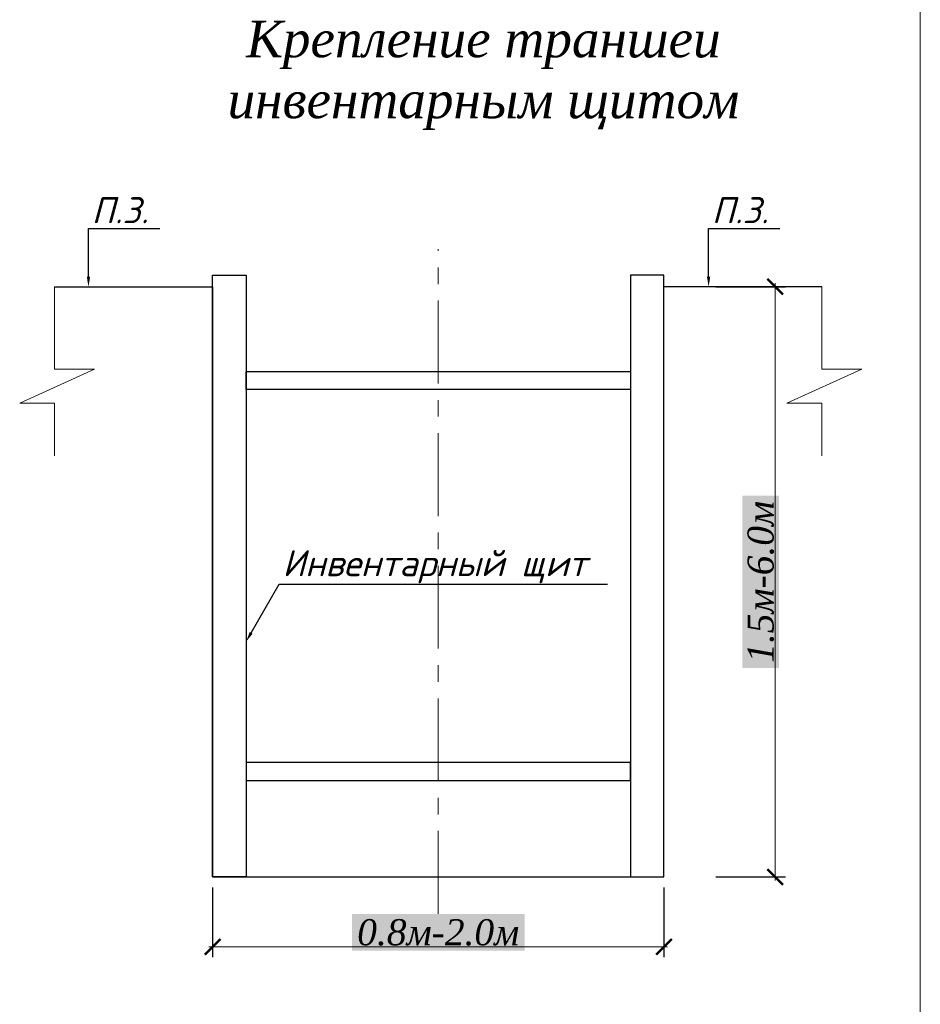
# Model space of a CAD drawing. Extents: x 0 to 362422, y 0 to 4201735.
# Tile 87 of 256: x 360886 to 360972, y 4199669 to 4199763. Entities that reach past the tile are written whole.
import ezdxf
from ezdxf import colors
from ezdxf.entities.mleader import LeaderData, LeaderLine
from ezdxf.math import Vec2, Vec3

# ---------------------------------------------------------------- set-up
doc = ezdxf.new("R2010")
doc.units = 0
doc.header["$LTSCALE"] = 0.5
doc.header["$MEASUREMENT"] = 0
doc.header["$PDMODE"] = 32
doc.header["$PDSIZE"] = 0.3
doc.linetypes.add('осевая', pattern=[50.8, 31.75, -6.35, 6.35, -6.35])
doc.styles.add('ISOCPEUR', font='isocpeui.ttf', dxfattribs={"height": 250})
doc.styles.add('Times', font='timesi.ttf', dxfattribs={"height": 2})
doc.linetypes.add('119_1_5', pattern='A,4,-1,[129,yszn.shx,S=0.5,R=0,X=0,Y=0],0.35,[131,yszn.shx,S=0.5,R=0,X=0,Y=0],3.3,[130,yszn.shx,S=0.5,R=0,X=0,Y=0],0.35,[128,yszn.shx,S=0.5,R=0,X=0,Y=0],-1', length=10)
doc.dimstyles.new('!Oxunjon', dxfattribs={"dimtxt": 2, "dimasz": 1.5, "dimexe": 1, "dimexo": 0.0625, "dimgap": 0.09, "dimtad": 1, "dimdec": 1, "dimzin": 0, "dimdsep": 46, "dimtxsty": 'Standard', "dimblk": 'ARCHTICK', "dimcen": 0.3, "dimdle": 0.35, "dimclrd": 1, "dimclre": 1, "dimclrt": 1, "dimadec": 0, "dimazin": 0, "dimtfac": 1, "dimtdec": 1, "dimtofl": 0, "dimtmove": 0, "dimatfit": 3, "dimldrblk": 'ARCHTICK', "dimfxl": 1, "dimtolj": 1, "dimtzin": 0, "dimlwd": 0, "dimarcsym": 1})

# ---------------------------------------------------------------- blocks, each defined once
blk = doc.blocks.new('_ArchTick')
at = {"color": 0, "linetype": 'ByBlock', "const_width": 0.15}
blk.add_lwpolyline([(-0.5, -0.5), (0.5, 0.5)], dxfattribs=at)
blk = doc.blocks.new('*D544')
at = {"color": 1, "lineweight": -2, "transparency": 16777216}
for p, q in [((360904.056, 4199679.743), (360904.056, 4199673.046)), ((360947.264, 4199679.743), (360947.264, 4199673.046))]:
    blk.add_line(p, q, dxfattribs=at)
at = {"color": 1, "lineweight": 0, "transparency": 16777216}
blk.add_line((360903.706, 4199674.046), (360947.614, 4199674.046), dxfattribs=at)
at = {"layer": 'Defpoints', "color": 0, "lineweight": 50, "transparency": 16777216}
for p in [(360904.056, 4199680.743), (360947.264, 4199680.743), (360947.264, 4199674.046)]:
    blk.add_point(p, dxfattribs=at)
at = {"color": 1, "lineweight": 0, "transparency": 16777216, "xscale": 1.5, "yscale": 1.5, "zscale": 1.5, "rotation": 180}
blk.add_blockref('_ArchTick', (360904.056, 4199674.046), dxfattribs=at)
at = {"color": 1, "lineweight": 0, "transparency": 16777216, "xscale": 1.5, "yscale": 1.5, "zscale": 1.5}
blk.add_blockref('_ArchTick', (360947.264, 4199674.046), dxfattribs=at)
at = {"color": 1, "transparency": 16777216, "insert": (360925.66, 4199675.417), "char_height": 2, "attachment_point": 5, "style": 'Times', "bg_fill": 1, "box_fill_scale": 1.25, "bg_fill_color": 7, "bg_fill_true_color": 16777215, "bg_fill_transparency": 0}
blk.add_mtext('\\A1;{\\H1.25x;0.8м-2.0м}', dxfattribs=at)
blk = doc.blocks.new('*D545')
at = {"color": 1, "lineweight": 0, "transparency": 16777216}
blk.add_line((360957.92, 4199680.393), (360957.92, 4199737.63), dxfattribs=at)
at = {"color": 1, "lineweight": -2, "transparency": 16777216}
for p, q in [((360952.223, 4199737.28), (360958.92, 4199737.28)), ((360952.223, 4199680.743), (360958.92, 4199680.743))]:
    blk.add_line(p, q, dxfattribs=at)
at = {"layer": 'Defpoints', "color": 0, "lineweight": 50, "transparency": 16777216}
for p in [(360951.223, 4199737.28), (360957.92, 4199737.28), (360951.223, 4199680.743)]:
    blk.add_point(p, dxfattribs=at)
at = {"color": 1, "lineweight": 0, "transparency": 16777216, "xscale": 1.5, "yscale": 1.5, "zscale": 1.5}
for p, rotation in [((360957.92, 4199737.28), 90), ((360957.92, 4199680.743), 270)]:
    blk.add_blockref('_ArchTick', p, dxfattribs=dict(at, rotation=rotation))
at = {"color": 1, "transparency": 16777216, "insert": (360956.549, 4199709.012), "char_height": 2, "attachment_point": 5, "rotation": 90, "style": 'Times', "bg_fill": 1, "box_fill_scale": 1.25, "bg_fill_color": 7, "bg_fill_true_color": 16777215, "bg_fill_transparency": 0}
blk.add_mtext('\\A1;{\\H1.25x;1.5м-6.0м}', dxfattribs=at)

msp = doc.modelspace()

# ---------------------------------------------------------------- linework, layer by layer
at = {"linetype": 'осевая', "lineweight": 9, "ltscale": 0.5}
msp.add_line((360925.66, 4199677.212, 267.491), (360925.66, 4199740.866, 267.491), dxfattribs=at)
at = {"lineweight": 30}
for p, q in [((360888.928, 4199737.28, 267.491), (360904.056, 4199737.28, 267.491)), ((360962.392, 4199737.28, 267.491), (360947.264, 4199737.28, 267.491)), ((360904.056, 4199680.743, 267.491), (360947.264, 4199680.743, 267.491))]:
    msp.add_line(p, q, dxfattribs=at)
at = {"color": 244, "lineweight": 30, "true_color": 0x991b1e}
for p, q in [((360904.056, 4199737.28, 267.491), (360904.056, 4199680.743, 267.491)), ((360947.264, 4199680.743, 267.491), (360947.264, 4199737.28, 267.491))]:
    msp.add_line(p, q, dxfattribs=at)
at = {"color": 244, "linetype": '119_1_5', "lineweight": 30, "ltscale": 2, "true_color": 0x991b1e, "elevation": 267.491}
for points in [[(360904.056, 4199738.397), (360907.259, 4199738.397), (360907.259, 4199680.743), (360904.056, 4199680.743)], [(360947.264, 4199738.397), (360944.061, 4199738.397), (360944.061, 4199680.743), (360947.264, 4199680.743)]]:
    msp.add_lwpolyline(points, close=True, dxfattribs=at)
at = {"lineweight": 9, "elevation": 267.491}
for points in [[(360888.928, 4199737.28), (360888.928, 4199729.391), (360892.74, 4199729.391), (360885.581, 4199726.134), (360888.928, 4199726.134), (360888.928, 4199721.076)], [(360888.928, 4199737.28), (360904.056, 4199737.28), (360904.056, 4199680.743), (360947.264, 4199680.743), (360947.264, 4199737.28), (360962.392, 4199737.28)], [(360962.392, 4199737.28), (360962.392, 4199729.391), (360966.204, 4199729.391), (360959.045, 4199726.134), (360962.392, 4199726.134), (360962.392, 4199721.076)]]:
    msp.add_lwpolyline(points, dxfattribs=at)
at = {"linetype": '119_1_5', "lineweight": 30, "elevation": 267.491}
for points in [[(360907.259, 4199729.152), (360944.061, 4199729.152), (360944.061, 4199727.436), (360907.259, 4199727.436)], [(360907.259, 4199689.989), (360944.061, 4199689.989), (360944.061, 4199691.704), (360907.259, 4199691.704)]]:
    msp.add_lwpolyline(points, close=True, dxfattribs=at)
at = {"layer": 'Defpoints', "color": 0, "lineweight": 13}
msp.add_line((360971.817, 4199579.223, 267.491), (360971.817, 4199989.223, 267.491), dxfattribs=at)

# ---------------------------------------------------------------- texts
at = {"lineweight": 9, "insert": (360895.195, 4199762.763, 267.491), "char_height": 3.5, "attachment_point": 1, "style": 'Times'}
msp.add_mtext_dynamic_manual_height_columns('\\pxqc;Крепление траншеи инвентарным щитом', width=69.58222, gutter_width=8.125, heights=[0], dxfattribs=at)

# ---------------------------------------------------------------- dimensions: what is measured, and where the dimension line sits
at = {"color": 18, "true_color": 0x000000}
dim = msp.add_linear_dim(base=(360957.92, 4199737.28, 267.491), p1=(360951.223, 4199680.743, 267.491), p2=(360951.223, 4199737.28, 267.491), angle=90, text='{\\H1.25x;1.5м-6.0м}', dimstyle='!Oxunjon', override={"dimexo": 1, "dimgap": 0.1, "dimtxsty": 'Times', "dimcen": 0.9, "dimclrt": 1, "dimfxl": 200, "dimfxlon": 1, "dimtfill": 2, "dimtfillclr": 7, "dimarcsym": 2}, dxfattribs=at)
dim.commit()
dim.dimension.update_dxf_attribs({"geometry": '*D545', "text_midpoint": (360956.549, 4199709.012, 267.491)})
dim = msp.add_linear_dim(base=(360947.264, 4199674.046, 267.491), p1=(360904.056, 4199680.743, 267.491), p2=(360947.264, 4199680.743, 267.491), text='{\\H1.25x;0.8м-2.0м}', dimstyle='!Oxunjon', override={"dimexo": 1, "dimgap": 0.1, "dimtxsty": 'Times', "dimcen": 0.9, "dimclrt": 1, "dimfxl": 200, "dimfxlon": 1, "dimtfill": 2, "dimtfillclr": 7, "dimarcsym": 2}, dxfattribs=at)
dim.commit()
dim.dimension.update_dxf_attribs({"geometry": '*D544', "text_midpoint": (360925.66, 4199675.417, 267.491)})

# ---------------------------------------------------------------- leaders
at = {"lineweight": 9}
ml = msp.add_multileader_mtext('Standard', dxfattribs=at)
ml.set_content('П.З.', color=256, style='ISOCPEUR')
ml.set_leader_properties()
ml.build(insert=Vec2(0, 0))
ml.multileader.update_dxf_attribs({"text_left_attachment_type": 6, "text_right_attachment_type": 6, "dogleg_length": 0.36, "arrow_head_size": 0.975})
ctx = ml.context
ctx.base_point, ctx.char_height, ctx.arrow_head_size, ctx.landing_gap_size, ctx.plane_origin = Vec3(360892.4, 4199742.863, 267.491), 2.5, 0.975, 0.065, Vec3(360892.166, 4199737.28, 267.491)
ctx.left_attachment, ctx.right_attachment = 6, 6
notes = []
notes.append((ctx, [(0, (1, 1, 0), (360892.166, 4199742.863, 267.491), (1, 0), 0.234, [(0, [(360892.166, 4199737.28, 267.491)], 0, [])])]))
ctx.mtext.insert, ctx.mtext.flow_direction = Vec3(360892.465, 4199745.863, 267.491), 5
ml = msp.add_multileader_mtext('Standard', dxfattribs=at)
ml.set_content('П.З.', color=256, style='ISOCPEUR')
ml.set_leader_properties()
ml.build(insert=Vec2(0, 0))
ml.multileader.update_dxf_attribs({"text_left_attachment_type": 6, "text_right_attachment_type": 6, "dogleg_length": 0.36, "arrow_head_size": 0.975})
ctx = ml.context
ctx.base_point, ctx.char_height, ctx.arrow_head_size, ctx.landing_gap_size, ctx.plane_origin = Vec3(360951.779, 4199742.863, 267.491), 2.5, 0.975, 0.065, Vec3(360951.545, 4199737.28, 267.491)
ctx.left_attachment, ctx.right_attachment = 6, 6
notes.append((ctx, [(0, (1, 1, 0), (360951.545, 4199742.863, 267.491), (1, 0), 0.234, [(0, [(360951.545, 4199737.28, 267.491)], 0, [])])]))
ctx.mtext.insert, ctx.mtext.flow_direction = Vec3(360951.844, 4199745.863, 267.491), 5
ml = msp.add_multileader_mtext('Standard', dxfattribs=at)
ml.set_content('Инвентарный щит', color=256, style='ISOCPEUR')
ml.set_leader_properties()
ml.build(insert=Vec2(0, 0))
ml.multileader.update_dxf_attribs({"text_left_attachment_type": 6, "text_right_attachment_type": 6, "dogleg_length": 0.36, "arrow_head_size": 0.975})
ctx = ml.context
ctx.base_point, ctx.char_height, ctx.arrow_head_size, ctx.landing_gap_size, ctx.plane_origin = Vec3(360910.671, 4199708.803, 267.491), 2.5, 0.975, 0.065, Vec3(360907.259, 4199703.284, 267.491)
ctx.left_attachment, ctx.right_attachment = 6, 6
notes.append((ctx, [(0, (1, 1, 0), (360910.437, 4199708.803, 267.491), (1, 0), 0.234, [(0, [(360907.259, 4199703.284, 267.491)], 0, [])])]))
ctx.mtext.insert, ctx.mtext.flow_direction = Vec3(360910.736, 4199712.053, 267.491), 5
for ctx, leaders in notes:
    for number, flags, end, landing, length, lines in leaders:
        leader = LeaderData()
        leader.index, (leader.has_last_leader_line, leader.has_dogleg_vector, leader.attachment_direction) = number, flags
        leader.last_leader_point, leader.dogleg_vector, leader.dogleg_length = Vec3(end), Vec3(landing), length
        for number, points, colour, breaks in lines:
            line = LeaderLine()
            line.index, line.vertices, line.color, line.breaks = number, Vec3.list(points), colors.encode_raw_color(colour), breaks
            leader.lines.append(line)
        ctx.leaders.append(leader)

doc.saveas('drawing.dxf')
